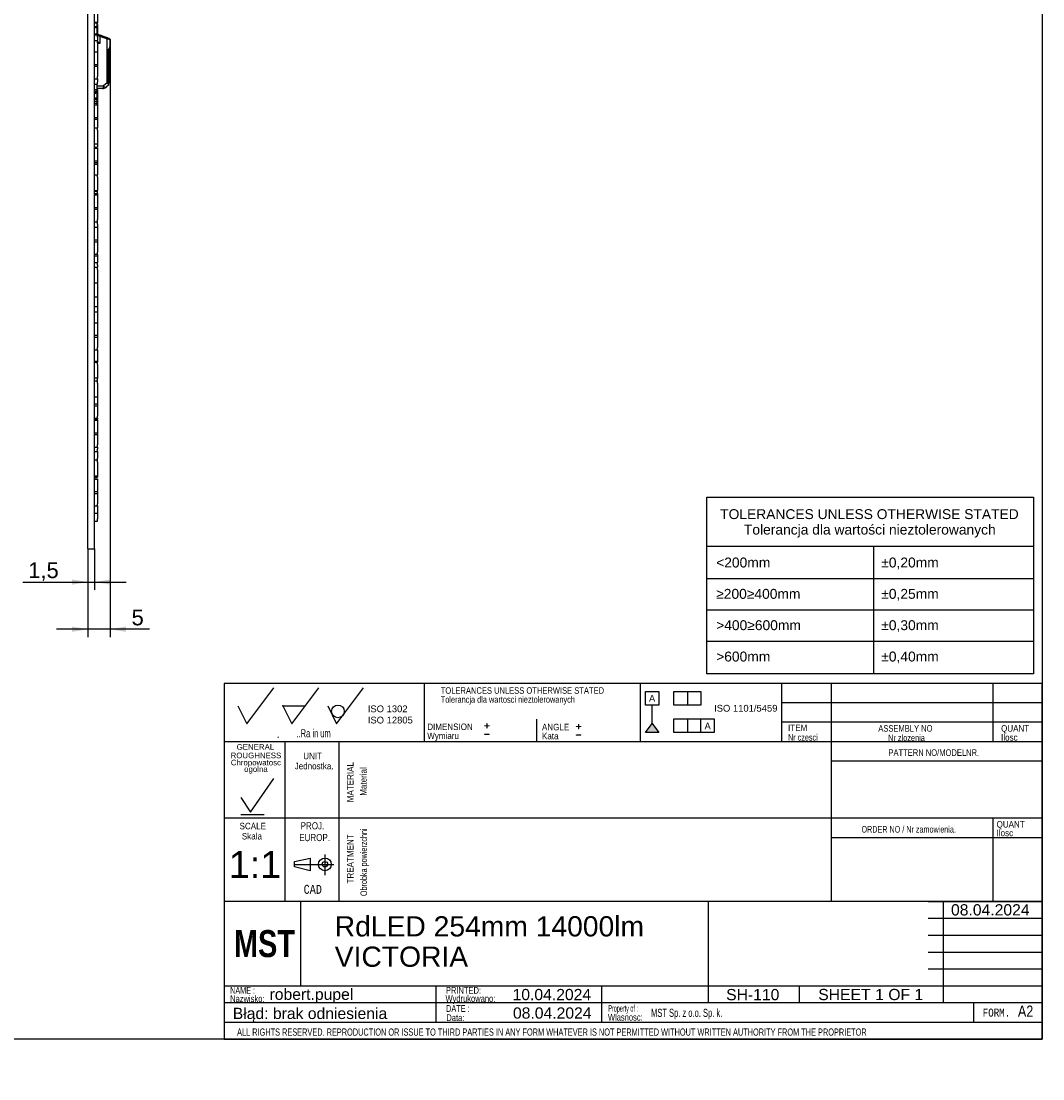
# Model space of a CAD drawing. Header units: millimetres. Extents: x 10 to 580, y 1 to 410.
# Tile 10 of 11: x 353 to 580, y 1 to 236. Entities that reach past the tile are written whole.
import ezdxf
from ezdxf.entities.mleader import LeaderData, LeaderLine
from ezdxf.enums import TextEntityAlignment as Align
from ezdxf.lldxf.tags import DXFTag
from ezdxf.math import Vec2, Vec3

# ---------------------------------------------------------------- set-up
doc = ezdxf.new("R2010")
doc.units = ezdxf.units.MM
for name, color, linetype in [('10', 7, 'Continuous'), ('Default', 7, 'Continuous'), ('RDLED_254MM_1400', 7, 'Continuous')]:
    doc.layers.add(name, color=color, linetype=linetype)
doc.styles.add('SEACAD_Arial', font='arial.ttf')
doc.styles.add('SEACAD_Lucida_Console', font='lucon.TTF', dxfattribs={"width": 0.8})
tags = doc.linetypes.add('CENTER2', pattern=[28.575, 19.05, -3.175, 3.175, -3.175]).pattern_tags.tags
tags[10:11] = [DXFTag(74, 4), DXFTag(75, 0), DXFTag(340, '0'), DXFTag(46, 0.0), DXFTag(50, 0.0), DXFTag(44, 0.0), DXFTag(45, 0.0)]
tags[8:9] = [DXFTag(74, 4), DXFTag(75, 0), DXFTag(340, '0'), DXFTag(46, 0.0), DXFTag(50, 0.0), DXFTag(44, 0.0), DXFTag(45, 0.0)]
tags[6:7] = [DXFTag(74, 4), DXFTag(75, 0), DXFTag(340, '0'), DXFTag(46, 0.0), DXFTag(50, 0.0), DXFTag(44, 0.0), DXFTag(45, 0.0)]
tags[4:5] = [DXFTag(74, 4), DXFTag(75, 0), DXFTag(340, '0'), DXFTag(46, 0.0), DXFTag(50, 0.0), DXFTag(44, 0.0), DXFTag(45, 0.0)]
doc.dimstyles.new('ISO', dxfattribs={"dimtxt": 3.5, "dimasz": 3.5, "dimexe": 1.75, "dimexo": 0, "dimgap": 0.875, "dimtad": 1, "dimtxsty": 'SEACAD_Arial', "dimblk1": '_SE_FILLED', "dimblk2": '_SE_FILLED', "dimsah": 1, "dimcen": 1.75, "dimadec": 0, "dimazin": 0, "dimtfac": 0.5, "dimtdec": 3, "dimtmove": 0, "dimatfit": 3, "dimfxl": 1, "dimarcsym": 0})

# ---------------------------------------------------------------- blocks, each defined once
blk = doc.blocks.new('SE')
at = {"layer": 'Default', "color": 7, "linetype": 'Continuous'}
for p, q in [((505.33, 119.61), (578.04, 119.61)), ((542.41, 119.61), (542.41, 112.46)), ((505.33, 112.46), (578.04, 112.46)), ((542.41, 112.46), (542.41, 105.5)), ((505.33, 105.5), (578.04, 105.5)), ((542.41, 105.5), (542.41, 98.53)), ((505.33, 98.53), (578.04, 98.53)), ((542.41, 98.53), (542.41, 91.21))]:
    blk.add_line(p, q, dxfattribs=at)
blk.add_lwpolyline([(505.33, 91.21), (505.33, 130.55), (578.04, 130.55), (578.04, 91.21), (505.33, 91.21)], dxfattribs=at)
at = {"layer": 'Default', "color": 7, "linetype": 'Continuous', "style": 'SEACAD_Arial'}
for s, p in [('TOLERANCES UNLESS OTHERWISE STATED', (508.33, 127.86)), ('Tolerancja dla wartości nieztolerowanych', (513.61, 124.42)), ('<200mm', (507.44, 117.1)), ('±0,20mm', (544.17, 117.1)), ('≥200≥400mm', (507.44, 110.13)), ('±0,25mm', (544.17, 110.13)), ('>400≥600mm', (507.44, 103.16)), ('±0,30mm', (544.17, 103.16)), ('>600mm', (507.44, 96.19)), ('±0,40mm', (544.17, 96.19))]:
    blk.add_text(s, height=2.2, dxfattribs=at).set_placement(p, align=Align.TOP_LEFT)
blk = doc.blocks.new('SE2')
at = {"layer": 'RDLED_254MM_1400', "color": 7, "linetype": 'Continuous'}
for p, q in [((367.65, 119.06), (367.65, 373.06)), ((369.15, 119.06), (369.15, 373.06)), ((369.8, 238.16), (369.8, 236.02)), ((369.15, 236.14), (369.65, 236.14)), ((369.65, 235.96), (369.15, 235.96)), ((369.65, 236.14), (369.65, 235.96)), ((369.65, 236.02), (369.8, 236.02)), ((369.65, 235.96), (369.65, 235.19)), ((369.65, 235.77), (369.7, 235.77)), ((369.65, 235.62), (369.8, 235.62)), ((369.7, 236.02), (369.7, 235.77)), ((369.7, 235.77), (369.8, 235.77)), ((369.8, 235.77), (369.8, 236.02)), ((369.8, 235.62), (369.8, 233.41)), ((369.15, 235.19), (369.65, 235.19)), ((369.15, 235.01), (369.65, 235.01)), ((369.15, 233.61), (369.65, 233.61)), ((369.25, 233.36), (369.15, 233.36)), ((369.15, 233.33), (369.7, 233.33)), ((369.25, 233.36), (369.37, 233.36)), ((369.77, 233.41), (369.5, 233.41)), ((369.65, 235.19), (369.65, 235.01)), ((369.65, 235.01), (369.65, 233.61)), ((369.65, 233.61), (369.65, 233.41)), ((369.7, 233.33), (369.7, 232.83)), ((369.7, 233.33), (369.8, 233.33)), ((369.82, 233.41), (369.77, 233.41)), ((369.8, 232.83), (369.8, 233.33)), ((370.37, 233.25), (370.12, 233.35)), ((370.31, 233.07), (370.31, 231.46)), ((370.31, 233.07), (371.91, 232.48)), ((371.97, 232.67), (370.37, 233.25)), ((371.8, 232.74), (370.9, 233.06)), ((369.15, 232.06), (369.7, 232.06)), ((369.7, 232.83), (369.8, 232.83)), ((369.7, 232.06), (369.7, 231.56)), ((369.7, 232.06), (369.8, 232.06)), ((369.7, 231.56), (369.8, 231.56)), ((369.8, 232.83), (369.8, 232.06)), ((369.8, 231.56), (369.8, 232.06)), ((369.8, 231.56), (369.8, 229.58)), ((370.31, 231.46), (369.8, 231.46)), ((370.31, 231.46), (370.3, 231.47)), ((371.91, 222.7), (371.91, 232.48)), ((371.95, 232.48), (371.91, 232.48)), ((371.95, 222.69), (371.95, 232.48)), ((372.6, 232.3), (372.56, 232.3)), ((372.56, 232.3), (372.56, 230.66)), ((372.56, 230.66), (372.6, 230.66)), ((372.6, 232.3), (372.6, 231.31)), ((372.6, 232.3), (372.6, 230.66)), ((369.15, 229.58), (369.8, 229.58)), ((369.8, 229.58), (369.8, 226.78)), ((372.19, 222.57), (372.19, 230.1)), ((372.3, 230.04), (372.3, 222.57)), ((369.15, 226.78), (369.8, 226.78)), ((369.15, 226.38), (369.8, 226.38)), ((369.8, 226.78), (369.8, 226.38)), ((369.8, 226.38), (369.8, 224.08)), ((369.15, 223.58), (369.7, 223.58)), ((369.7, 224.08), (369.7, 223.58)), ((369.7, 224.08), (369.8, 224.08)), ((369.7, 223.58), (369.8, 223.58)), ((369.8, 223.58), (369.8, 224.08)), ((369.8, 223.58), (369.8, 222.86)), ((369.15, 222.36), (369.7, 222.36)), ((369.15, 221.2), (369.65, 221.2)), ((369.65, 222.36), (369.65, 221.2)), ((369.65, 222.01), (371.11, 222.03)), ((370.92, 221.42), (369.65, 221.41)), ((369.65, 221.2), (369.65, 220.85)), ((369.7, 222.86), (369.7, 222.36)), ((369.7, 222.86), (369.8, 222.86)), ((369.7, 222.36), (369.8, 222.36)), ((369.7, 221.41), (369.7, 221.13)), ((369.7, 221.13), (369.8, 221.13)), ((369.8, 222.36), (369.8, 222.86)), ((369.8, 221.13), (369.8, 221.41)), ((369.8, 221.13), (369.8, 218.13)), ((370.92, 221.42), (371.11, 221.43)), ((370.92, 221.42), (370.92, 221.42)), ((371.91, 222.7), (371.11, 222.03)), ((372.23, 222.19), (371.49, 221.57)), ((371.49, 221.57), (371.86, 221.88)), ((371.91, 222.7), (371.95, 222.7)), ((372.19, 222.57), (372.3, 222.57)), ((372.3, 222.34), (372.3, 222.57)), ((369.15, 220.85), (369.65, 220.85)), ((369.15, 220.31), (369.25, 220.31)), ((369.15, 219.36), (369.65, 219.36)), ((369.15, 219.01), (369.65, 219.01)), ((369.45, 220.31), (369.25, 220.31)), ((369.3, 220.85), (369.3, 220.46)), ((369.3, 220.46), (369.45, 220.46)), ((369.45, 220.85), (369.45, 220.46)), ((369.45, 220.8), (369.65, 220.8)), ((369.45, 220.47), (369.65, 220.47)), ((369.45, 220.31), (369.45, 220.46)), ((369.65, 220.85), (369.65, 220.8)), ((369.65, 220.8), (369.65, 220.47)), ((369.65, 220.47), (369.65, 219.36)), ((369.65, 219.01), (369.65, 218.59)), ((369.15, 218.59), (369.65, 218.59)), ((369.65, 218.11), (369.15, 218.11)), ((369.15, 217.76), (369.8, 217.76)), ((369.65, 218.59), (369.65, 218.11)), ((369.65, 218.13), (369.8, 218.13)), ((369.65, 218.11), (369.65, 217.76)), ((369.8, 218.13), (369.8, 217.76)), ((369.8, 217.76), (369.8, 214.96)), ((369.15, 214.96), (369.8, 214.96)), ((369.15, 214.56), (369.8, 214.56)), ((369.8, 214.96), (369.8, 214.56)), ((369.8, 214.56), (369.8, 212.64)), ((369.15, 212.64), (369.7, 212.64)), ((369.7, 212.64), (369.7, 212.14)), ((369.7, 212.64), (369.8, 212.64)), ((369.7, 212.14), (369.8, 212.14)), ((369.8, 212.14), (369.8, 212.64)), ((369.8, 212.14), (369.8, 209.14)), ((369.15, 209.14), (369.8, 209.14)), ((369.15, 208.4), (369.8, 208.4)), ((369.15, 208.15), (369.8, 208.15)), ((369.8, 209.14), (369.8, 208.4)), ((369.8, 208.15), (369.8, 205.35)), ((369.15, 205.35), (369.8, 205.35)), ((369.15, 204.95), (369.8, 204.95)), ((369.8, 205.35), (369.8, 204.95)), ((369.8, 204.95), (369.8, 204.61)), ((369.15, 204.61), (369.8, 204.61)), ((369.8, 204.61), (369.8, 202.23)), ((369.15, 202.23), (369.7, 202.23)), ((369.7, 202.23), (369.7, 201.73)), ((369.7, 202.23), (369.8, 202.23)), ((369.7, 201.73), (369.8, 201.73)), ((369.8, 201.73), (369.8, 202.23)), ((369.8, 201.73), (369.8, 198.73)), ((369.15, 198.73), (369.8, 198.73)), ((369.15, 198.61), (369.7, 198.61)), ((369.15, 198.08), (369.7, 198.08)), ((369.15, 197.77), (369.8, 197.77)), ((369.7, 198.73), (369.7, 198.61)), ((369.7, 198.61), (369.8, 198.61)), ((369.7, 198.58), (369.7, 198.08)), ((369.7, 198.58), (369.8, 198.58)), ((369.7, 198.08), (369.8, 198.08)), ((369.8, 198.61), (369.8, 198.73)), ((369.8, 198.61), (369.8, 198.58)), ((369.8, 198.08), (369.8, 198.58)), ((369.8, 198.08), (369.8, 197.77)), ((369.8, 197.77), (369.8, 194.97)), ((369.15, 194.97), (369.8, 194.97)), ((369.15, 194.95), (369.8, 194.95)), ((369.15, 194.57), (369.8, 194.57)), ((369.8, 194.97), (369.8, 194.95)), ((369.8, 194.95), (369.8, 194.57)), ((369.8, 194.57), (369.8, 192.27)), ((369.15, 191.77), (369.7, 191.77)), ((369.15, 191.75), (369.7, 191.75)), ((369.15, 191.74), (369.7, 191.74)), ((369.15, 190.55), (369.8, 190.55)), ((369.7, 192.27), (369.7, 191.77)), ((369.7, 192.27), (369.8, 192.27)), ((369.7, 191.77), (369.7, 191.75)), ((369.7, 191.77), (369.8, 191.77)), ((369.7, 191.75), (369.8, 191.75)), ((369.7, 191.74), (369.7, 191.24)), ((369.7, 191.74), (369.8, 191.74)), ((369.7, 191.24), (369.8, 191.24)), ((369.8, 191.77), (369.8, 192.27)), ((369.8, 191.75), (369.8, 191.77)), ((369.8, 191.75), (369.8, 191.74)), ((369.8, 191.24), (369.8, 191.74)), ((369.8, 191.24), (369.8, 190.55)), ((369.8, 190.55), (369.8, 187.75)), ((369.15, 187.75), (369.8, 187.75)), ((369.15, 187.35), (369.8, 187.35)), ((369.8, 187.75), (369.8, 187.35)), ((369.8, 187.35), (369.8, 185.05)), ((369.15, 184.55), (369.7, 184.55)), ((369.15, 184.2), (369.8, 184.2)), ((369.7, 185.05), (369.7, 184.55)), ((369.7, 185.05), (369.8, 185.05)), ((369.7, 184.55), (369.7, 184.53)), ((369.7, 184.55), (369.8, 184.55)), ((369.7, 184.53), (369.8, 184.53)), ((369.8, 184.55), (369.8, 185.05)), ((369.8, 184.53), (369.8, 184.55)), ((369.8, 184.53), (369.8, 184.2)), ((369.8, 184.2), (369.8, 182.69)), ((369.15, 182.69), (369.7, 182.69)), ((369.15, 181.7), (369.7, 181.7)), ((369.7, 182.69), (369.7, 182.19)), ((369.7, 182.69), (369.8, 182.69)), ((369.7, 182.19), (369.8, 182.19)), ((369.7, 181.7), (369.7, 181.2)), ((369.7, 181.7), (369.8, 181.7)), ((369.7, 181.2), (369.8, 181.2)), ((369.8, 182.19), (369.8, 182.69)), ((369.8, 182.19), (369.8, 181.7)), ((369.8, 181.2), (369.8, 181.7)), ((369.8, 181.2), (369.8, 178.2)), ((369.15, 178.2), (369.8, 178.2)), ((369.7, 178.2), (369.7, 178.07)), ((369.7, 178.07), (369.8, 178.07)), ((369.8, 178.07), (369.8, 178.2)), ((369.8, 178.07), (369.8, 175.07)), ((369.15, 175.07), (369.8, 175.07)), ((369.8, 175.07), (369.8, 172.94)), ((369.15, 172.94), (369.8, 172.94)), ((369.15, 171.72), (369.8, 171.72)), ((369.8, 172.94), (369.8, 171.72)), ((369.8, 171.72), (369.8, 169.33)), ((369.15, 169.33), (369.8, 169.33)), ((369.8, 169.33), (369.8, 166.53)), ((369.15, 166.53), (369.8, 166.53)), ((369.15, 166.13), (369.8, 166.13)), ((369.7, 166.22), (369.7, 166.13)), ((369.7, 166.22), (369.8, 166.22)), ((369.8, 166.53), (369.8, 166.22)), ((369.8, 166.13), (369.8, 166.22)), ((369.8, 166.13), (369.8, 163.83)), ((369.15, 163.33), (369.7, 163.33)), ((369.7, 163.83), (369.7, 163.33)), ((369.7, 163.83), (369.8, 163.83)), ((369.7, 163.33), (369.8, 163.33)), ((369.8, 163.33), (369.8, 163.83)), ((369.8, 163.33), (369.8, 160.77)), ((369.15, 160.77), (369.8, 160.77)), ((369.15, 160.55), (369.7, 160.55)), ((369.7, 160.55), (369.7, 160.05)), ((369.7, 160.55), (369.8, 160.55)), ((369.7, 160.05), (369.8, 160.05)), ((369.8, 160.77), (369.8, 160.55)), ((369.8, 160.05), (369.8, 160.55)), ((369.8, 160.05), (369.8, 157.05)), ((369.15, 157.05), (369.8, 157.05)), ((369.15, 156.44), (369.7, 156.44)), ((369.15, 156.42), (369.7, 156.42)), ((369.15, 156.37), (369.7, 156.37)), ((369.7, 156.94), (369.7, 156.44)), ((369.7, 156.94), (369.8, 156.94)), ((369.7, 156.44), (369.8, 156.44)), ((369.7, 156.44), (369.7, 156.42)), ((369.7, 156.42), (369.8, 156.42)), ((369.7, 156.37), (369.7, 155.87)), ((369.7, 156.37), (369.8, 156.37)), ((369.7, 155.87), (369.8, 155.87)), ((369.8, 157.05), (369.8, 156.94)), ((369.8, 156.44), (369.8, 156.94)), ((369.8, 156.42), (369.8, 156.44)), ((369.8, 155.87), (369.8, 156.37)), ((369.8, 155.87), (369.8, 152.87)), ((369.15, 152.87), (369.8, 152.87)), ((369.15, 151.27), (369.8, 151.27)), ((369.15, 150.87), (369.8, 150.87)), ((369.8, 152.87), (369.8, 151.27)), ((369.8, 151.27), (369.8, 150.87)), ((369.8, 150.87), (369.8, 148.57)), ((369.7, 148.57), (369.7, 148.07)), ((369.7, 148.57), (369.8, 148.57)), ((369.8, 148.07), (369.8, 148.57)), ((369.15, 148.07), (369.7, 148.07)), ((369.15, 147.87), (369.7, 147.87)), ((369.15, 147.65), (369.8, 147.65)), ((369.7, 148.07), (369.8, 148.07)), ((369.7, 147.87), (369.7, 147.65)), ((369.7, 147.87), (369.8, 147.87)), ((369.8, 148.07), (369.8, 147.87)), ((369.8, 147.65), (369.8, 147.87)), ((369.8, 147.65), (369.8, 144.85)), ((369.15, 144.85), (369.8, 144.85)), ((369.15, 144.45), (369.8, 144.45)), ((369.8, 144.85), (369.8, 144.45)), ((369.8, 144.45), (369.8, 142.15)), ((369.15, 141.65), (369.7, 141.65)), ((369.7, 142.15), (369.7, 141.65)), ((369.7, 142.15), (369.8, 142.15)), ((369.7, 141.65), (369.8, 141.65)), ((369.7, 141.21), (369.7, 140.71)), ((369.7, 141.21), (369.8, 141.21)), ((369.8, 141.65), (369.8, 142.15)), ((369.8, 141.65), (369.8, 141.21)), ((369.8, 140.71), (369.8, 141.21)), ((369.15, 140.71), (369.7, 140.71)), ((369.15, 138.8), (369.7, 138.8)), ((369.7, 140.71), (369.8, 140.71)), ((369.7, 139.23), (369.7, 138.8)), ((369.7, 139.23), (369.8, 139.23)), ((369.7, 138.8), (369.7, 138.3)), ((369.7, 138.8), (369.8, 138.8)), ((369.8, 140.71), (369.8, 139.23)), ((369.8, 138.8), (369.8, 139.23)), ((369.8, 138.3), (369.8, 138.8)), ((369.7, 138.3), (369.8, 138.3)), ((369.8, 138.3), (369.8, 135.3)), ((369.15, 135.3), (369.8, 135.3)), ((369.15, 135.01), (369.8, 135.01)), ((369.15, 134.61), (369.8, 134.61)), ((369.15, 134.57), (369.8, 134.57)), ((369.8, 135.3), (369.8, 135.01)), ((369.8, 134.61), (369.8, 134.57)), ((369.8, 134.57), (369.8, 131.77)), ((369.15, 131.77), (369.8, 131.77)), ((369.7, 131.77), (369.7, 131.62)), ((369.8, 131.62), (369.8, 131.77)), ((369.15, 131.37), (369.8, 131.37)), ((369.7, 131.62), (369.8, 131.62)), ((369.8, 131.62), (369.8, 131.37)), ((369.8, 131.37), (369.8, 129.07)), ((369.15, 128.57), (369.7, 128.57)), ((369.7, 129.07), (369.7, 128.57)), ((369.7, 129.07), (369.8, 129.07)), ((369.7, 128.57), (369.8, 128.57)), ((369.8, 128.57), (369.8, 129.07)), ((369.8, 128.57), (369.8, 126.98)), ((369.15, 126.98), (369.8, 126.98)), ((369.15, 125.19), (369.7, 125.19)), ((369.7, 125.69), (369.7, 125.19)), ((369.7, 125.69), (369.8, 125.69)), ((369.7, 125.19), (369.8, 125.19)), ((369.8, 126.98), (369.8, 125.69)), ((369.8, 125.19), (369.8, 125.69)), ((367.65, 119.06), (369.15, 119.06))]:
    blk.add_line(p, q, dxfattribs=at)
for centre, radius, start, end in [((369.05, 233.21), 0.25, 27.905, 36.8699), ((369.5, 233.21), 0.2, 90, 144.1964), ((369.77, 232.41), 1, 70.0051, 89.9924), ((369.64, 231.96), 1.24, 73.9847, 82.7482), ((376.67, 255.5), 23.32, 253.3349, 254.1613), ((364.71, 235.16), 5.98, 339.5265, 341.4387), ((408.8, 355.72), 128.63, 253.3509, 253.5173), ((364.96, 212.87), 21.01, 69.6412, 70.4911), ((367.47, 219.14), 14.25, 69.4714, 70.3368), ((382.76, 266.95), 36.12, 253.1746, 253.5832), ((372.4, 232.3), 0.2, 0, 70.0014), ((372.21, 230.67), 0.349, 318.789, 359.4085), ((372, 230.66), 0.598, 325.4701, 0.0726), ((388.28, 216.99), 20.75, 139.6268, 140.836), ((332.49, 257.62), 48.43, 325.2858, 325.6918), ((371.1, 222.03), 0.6, 270.5, 310), ((371.76, 222.6), 0.432, 343.9409, 355.5269), ((377.56, 223.34), 5.46, 189.0141, 192.1671), ((372.1, 222.34), 0.202, 310.3155, 359.6784), ((369.05, 220.46), 0.25, 323.1301, 0)]:
    blk.add_arc(centre, radius, start, end, dxfattribs=at)
for centre, major_axis, ratio, start_param, end_param in [((371.9, 232.48), (-0.068, -0.188), 0.0082, 1.573725, 3.141593), ((371.1, 222.03), (0.005, -0.6), 0.008726, 0, 1.570727), ((371.1, 222.03), (-0.386, 0.46), 0.006685, 3.140919, 4.706789)]:
    blk.add_ellipse(centre, major_axis=major_axis, ratio=ratio, start_param=start_param, end_param=end_param, dxfattribs=at)
for points, knots in [([(369.67, 233.33), (369.67, 233.33), (369.68, 233.34), (369.71, 233.39), (369.74, 233.41), (369.77, 233.41)], [0.3991567, 0.3991567, 0.3991567, 0.3991567, 0.5, 0.5, 1, 1, 1, 1]), ([(370.12, 233.35), (370.1, 233.35), (370.08, 233.34), (370.03, 233.27), (370, 233.21), (369.99, 233.16)], [0, 0, 0, 0, 0.5, 0.5, 1, 1, 1, 1]), ([(370.3, 231.47), (370.2, 231.55), (370.03, 231.68), (369.86, 231.8), (369.8, 231.84)], [0, 0, 0, 0, 0.298697, 0.4912016, 0.4912016, 0.4912016, 0.4912016]), ([(371.95, 232.48), (371.96, 232.53), (371.97, 232.58), (371.98, 232.65), (371.98, 232.67), (371.97, 232.67)], [0, 0, 0, 0, 0.5, 0.5, 1, 1, 1, 1]), ([(372.31, 232.38), (372.32, 232.42), (372.32, 232.46), (372.3, 232.53), (372.29, 232.55), (372.27, 232.57)], [0, 0, 0, 0, 0.5, 0.5, 1, 1, 1, 1]), ([(372.47, 232.49), (372.5, 232.48), (372.52, 232.46), (372.56, 232.39), (372.56, 232.35), (372.55, 232.3)], [0, 0, 0, 0, 0.5, 0.5, 1, 1, 1, 1]), ([(372.17, 222.48), (372.15, 222.49), (372.1, 222.5), (372.04, 222.53), (371.99, 222.56), (371.94, 222.62), (371.92, 222.67), (371.91, 222.7)], [0, 0, 0, 0, 0.233305, 0.418726, 0.557587, 0.771407, 1, 1, 1, 1]), ([(371.95, 222.69), (371.96, 222.68), (371.96, 222.66), (371.99, 222.63), (372.01, 222.61), (372.05, 222.6), (372.09, 222.58), (372.14, 222.57), (372.17, 222.57), (372.19, 222.57)], [0, 0, 0, 0, 0.112815, 0.226906, 0.348689, 0.483486, 0.635254, 0.806782, 1, 1, 1, 1]), ([(372.17, 222.48), (372.21, 222.49), (372.24, 222.5), (372.29, 222.53), (372.3, 222.55), (372.3, 222.57)], [0, 0, 0, 0, 0.5, 0.5, 1, 1, 1, 1])]:
    blk.add_open_spline(points, degree=3, knots=knots, dxfattribs=at)
for points, degree in [([(370.12, 233.35), (370.12, 233.35), (370.13, 233.34)], 2), ([(372.3, 230.04), (372.3, 230.06), (372.25, 230.08), (372.19, 230.1)], 3), ([(372.49, 230.32), (372.51, 230.35), (372.5, 230.39), (372.47, 230.44)], 3)]:
    blk.add_open_spline(points, degree=degree, dxfattribs=at)
blk = doc.blocks.new('DMBLK21')
at = {"layer": 'Default', "linetype": 'Continuous'}
for points in [[(364.15, 111.08), (367.65, 111.66), (364.15, 112.24)], [(372.65, 111.08), (372.65, 112.24), (369.15, 111.66)]]:
    blk.add_hatch(color=7, dxfattribs=at).paths.add_polyline_path(points)
at = {"layer": 'Default', "color": 7, "linetype": 'Continuous'}
for p, q in [((367.65, 119.06), (367.65, 109.91)), ((369.15, 119.06), (369.15, 109.91)), ((353.15, 111.66), (376.15, 111.66))]:
    blk.add_line(p, q, dxfattribs=at)
at = {"layer": 'Default', "color": 7, "linetype": 'Continuous', "style": 'SEACAD_Arial'}
blk.add_text('1,5', height=3.5, dxfattribs=at).set_placement((354.37, 116.03), align=Align.TOP_LEFT)
blk = doc.blocks.new('_SE_FILLED')
at = {"color": 0}
blk.add_line((0, 0), (-1, 0), dxfattribs=at)
blk.add_solid([(0, 0), (-1, -0.1665), (-1, 0.1665), (0, 0)], dxfattribs=at)
blk = doc.blocks.new('DMBLK22')
at = {"layer": 'Default', "linetype": 'Continuous'}
for points in [[(364.15, 100.58), (367.65, 101.16), (364.15, 101.74)], [(376.1, 100.58), (376.1, 101.74), (372.6, 101.16)]]:
    blk.add_hatch(color=7, dxfattribs=at).paths.add_polyline_path(points)
at = {"layer": 'Default', "color": 7, "linetype": 'Continuous'}
for p, q in [((372.6, 230.66), (372.6, 99.41)), ((367.65, 119.06), (367.65, 99.41)), ((381.34, 101.16), (360.65, 101.16))]:
    blk.add_line(p, q, dxfattribs=at)
at = {"layer": 'Default', "color": 7, "linetype": 'Continuous', "style": 'SEACAD_Arial'}
blk.add_text('5', height=3.5, dxfattribs=at).set_placement((377.37, 105.53), align=Align.TOP_LEFT)
blk = doc.blocks.new('SEANNOT_GROUP12')
at = {"layer": 'Default', "color": 7, "linetype": 'Continuous', "style": 'SEACAD_Arial'}
for s, p in [('RdLED 254mm 14000lm ', (422.57, 37.34)), ('VICTORIA', (422.57, 30.59))]:
    blk.add_text(s, height=4.5, dxfattribs=at).set_placement(p, align=Align.TOP_LEFT)
blk = doc.blocks.new('SEANNOT_GROUP13')
at = {"layer": 'Default', "color": 7, "linetype": 'Continuous', "style": 'SEACAD_Arial'}
blk.add_text('robert.pupel', height=2.5, dxfattribs=at).set_placement((408.07, 21.24), align=Align.TOP_LEFT)
blk = doc.blocks.new('SEANNOT_GROUP14')
at = {"layer": 'Default', "color": 7, "linetype": 'Continuous', "style": 'SEACAD_Arial'}
blk.add_text('SH-110', height=2.5, dxfattribs=at).set_placement((509.66, 21.16), align=Align.TOP_LEFT)
blk = doc.blocks.new('SEANNOT_GROUP15')
at = {"layer": 'Default', "color": 7, "linetype": 'Continuous', "style": 'SEACAD_Arial'}
blk.add_text('08.04.2024', height=2.5, dxfattribs=at).set_placement((462.23, 17.06), align=Align.TOP_LEFT)
blk = doc.blocks.new('SEANNOT_GROUP16')
at = {"layer": 'Default', "color": 7, "linetype": 'Continuous', "style": 'SEACAD_Arial'}
blk.add_text('1:1', height=6, dxfattribs=at).set_placement((399.01, 51.82), align=Align.TOP_LEFT)
blk = doc.blocks.new('_Dot')
at = {"color": 0, "linetype": 'ByBlock', "lineweight": -2}
blk.add_line((-0.5, 0), (-1, 0), dxfattribs=at)
at = {"color": 0, "linetype": 'ByBlock', "const_width": 0.5}
blk.add_lwpolyline([(-0.25, 0, 1), (0.25, 0, 1)], format="xyb", close=True, dxfattribs=at)
blk = doc.blocks.new('SEANNOT_GROUP18')
at = {"layer": 'Default', "color": 7, "linetype": 'Continuous', "style": 'SEACAD_Arial'}
blk.add_text('10.04.2024', height=2.5, dxfattribs=at).set_placement((462.14, 21.17), align=Align.TOP_LEFT)
blk = doc.blocks.new('SEANNOT_GROUP19')
at = {"layer": 'Default', "color": 7, "linetype": 'Continuous', "style": 'SEACAD_Arial'}
for s, p in [('SHEET ', (530.15, 21.18)), ('1', (542.82, 21.18)), (' OF ', (544.77, 21.18)), ('1', (551.57, 21.18))]:
    blk.add_text(s, height=2.5, dxfattribs=at).set_placement(p, align=Align.TOP_LEFT)
blk = doc.blocks.new('SEANNOT_GROUP20')
at = {"layer": 'Default', "color": 7, "linetype": 'Continuous', "style": 'SEACAD_Arial'}
blk.add_text('08.04.2024', height=2.5, dxfattribs=at).set_placement((559.69, 40.01), align=Align.TOP_LEFT)

msp = doc.modelspace()

# ---------------------------------------------------------------- hatches: boundary and pattern name
at = {"layer": 'Default', "linetype": 'Continuous'}
msp.add_hatch(color=7, dxfattribs=at).paths.add_polyline_path([(493.191, 80.193), (491.691, 78.208), (494.691, 78.208)])

# ---------------------------------------------------------------- linework, layer by layer
at = {"layer": '10', "color": 7, "linetype": 'Continuous'}
for p, q in [((403, 80.125), (409, 88.125)), ((413, 80.125), (419, 88.125)), ((423, 80.125), (429, 88.125)), ((442.5, 89.125), (442.5, 76.125)), ((490.5, 89.125), (490.5, 76.125)), ((522, 89.125), (522, 76.125)), ((533, 89.125), (533, 40.625)), ((569, 89.125), (569, 76.125)), ((580, 84.792), (522, 84.792)), ((401, 84.125), (403, 80.125)), ((411, 84.125), (416, 84.125)), ((411, 84.125), (413, 80.125)), ((421, 84.125), (423, 80.125)), ((467.5, 81.125), (467.5, 76.125)), ((580, 80.458), (522, 80.458)), ((580, 76.125), (398, 76.125)), ((409.875, 77.052), (410.051, 77.258)), ((411.5, 76.125), (411.5, 40.625)), ((411.5, 76.125), (411.5, 42.125)), ((423.5, 76.125), (423.5, 40.625)), ((580, 71.792), (533, 71.792)), ((403.803, 60.49), (409.001, 67.995)), ((401.661, 63.772), (403.803, 60.49)), ((580, 59.125), (398, 59.125)), ((401.661, 59.95), (406.859, 59.95)), ((569, 59.125), (569, 40.625)), ((580, 54.792), (533, 54.792)), ((413.646, 49.54), (417.132, 50.232)), ((413.646, 48.347), (413.646, 49.54)), ((417.132, 50.232), (417.132, 47.464)), ((420.375, 51.101), (420.375, 46.492)), ((420.375, 51.101), (420.375, 46.492)), ((417.132, 47.464), (413.646, 48.347)), ((505.625, 40.625), (398, 40.625)), ((505.5, 40.625), (398, 40.625)), ((415.059, 21.875), (415.059, 40.625)), ((554.625, 40.625), (580.125, 40.625)), ((558, 18.125), (558, 40.625)), ((554.625, 36.875), (580.125, 36.875)), ((554.625, 33.125), (580.125, 33.125)), ((554.625, 29.375), (580.125, 29.375)), ((554.625, 25.625), (580.125, 25.625)), ((398, 21.875), (580.125, 21.875)), ((445.08, 21.82), (445.08, 13.695)), ((481.934, 21.814), (481.934, 13.689)), ((525.875, 21.875), (525.875, 18.125)), ((398, 18.125), (554.625, 18.125)), ((564.687, 18.125), (564.687, 13.75)), ((398, 13.75), (580, 13.75))]:
    msp.add_line(p, q, dxfattribs=at)
at = {"layer": '10', "color": 7, "linetype": 'CENTER2'}
msp.add_line((413.646, 48.848), (422.362, 48.848), dxfattribs=at)
at = {"layer": '10', "color": 7, "linetype": 'Continuous'}
for points in [[(10, 10), (10, 410), (580, 410), (580, 10), (10, 10)], [(580, 10), (580, 89.125), (398, 89.125), (398, 10), (580, 10)], [(505.625, 40.625), (505.625, 18.125), (580, 18.125), (580, 40.625), (505.625, 40.625)]]:
    msp.add_lwpolyline(points, dxfattribs=at)
for centre, radius in [((423.272, 82.88), 1.402), ((420.375, 48.848), 1.415), ((420.375, 48.907), 0.607)]:
    msp.add_circle(centre, radius, dxfattribs=at)
msp.add_point((411, 84.125), dxfattribs=at)
at = {"layer": 'Default', "color": 7, "linetype": 'Continuous'}
for p, q in [((491.691, 84.299), (491.691, 87.299)), ((491.691, 87.299), (494.691, 87.299)), ((494.691, 87.299), (494.691, 84.299)), ((498.026, 84.299), (498.026, 87.299)), ((498.026, 87.299), (504.026, 87.299)), ((501.026, 87.299), (501.026, 84.299)), ((504.026, 87.299), (504.026, 84.299)), ((494.691, 84.299), (491.691, 84.299)), ((493.191, 80.193), (493.191, 84.299)), ((504.026, 84.299), (498.026, 84.299)), ((491.691, 78.208), (493.191, 80.193)), ((493.191, 80.193), (494.691, 78.208)), ((498.026, 78.208), (498.026, 81.208)), ((498.026, 81.208), (507.026, 81.208)), ((501.026, 81.208), (501.026, 78.208)), ((504.026, 78.208), (504.026, 81.208)), ((507.026, 81.208), (507.026, 78.208)), ((494.691, 78.208), (491.691, 78.208)), ((507.026, 78.208), (498.026, 78.208))]:
    msp.add_line(p, q, dxfattribs=at)

# ---------------------------------------------------------------- block references
at = {"layer": 'Default'}
for name in ['SE2', 'SE', 'SEANNOT_GROUP16', 'SEANNOT_GROUP20', 'SEANNOT_GROUP12', 'SEANNOT_GROUP13', 'SEANNOT_GROUP18', 'SEANNOT_GROUP14', 'SEANNOT_GROUP19', 'SEANNOT_GROUP15']:
    msp.add_blockref(name, (0, 0), dxfattribs=at)

# ---------------------------------------------------------------- texts
at = {"layer": '10', "attachment_point": 1}
for s, insert, char_height, width, style in [('{\\farial rounded mt|b0||i0||c0|p34;\\C7;\\H1.45000002;\\W0.83002;TOLERANCES UNLESS OTHERWISE STATED}', (446.157, 88.262), 1.45, 38.61414, 'SEACAD_Arial'), ('{\\farial rounded mt|b0||i0||c0|p34;\\C7;\\H1.45000002;\\W0.77704;Tolerancja dla wartosci nieztolerowanych}', (446.157, 86.262), 1.45, 36.02936, 'SEACAD_Arial'), ('{\\farial rounded mt|b0||i0||c0|p34;\\C7;\\H1.45000002;\\W0.883;DIMENSION}', (443.157, 80.191), 1.45, 10.15001, 'SEACAD_Arial'), ('{\\farial rounded mt|b0||i0||c0|p34;\\C7;\\H1.45000002;\\W0.883;ANGLE}', (468.684, 80.127), 1.45, 6.05218, 'SEACAD_Arial'), ('{\\farial rounded mt|b0||i0||c0|p34;\\C7;\\H1.8;\\W0.608;..Ra in um}', (414.064, 78.925), 1.8, 8.92175, 'SEACAD_Arial'), ('{\\farial rounded mt|b0||i0||c0|p34;\\C7;\\H1.45000002;\\W0.883;Wymiaru}', (443.157, 78.191), 1.45, 8.67569, 'SEACAD_Arial'), ('{\\farial rounded mt|b0||i0||c0|p34;\\C7;\\H1.45000002;\\W0.883;Kata}', (468.684, 78.127), 1.45, 5.07501, 'SEACAD_Arial'), ('{\\farial rounded mt|b0||i0||c0|p34;\\C7;\\H1.45000002;\\W0.72406;Nr czesci }', (523.44, 77.841), 1.45, 7.78588, 'SEACAD_Arial'), ('{\\farial rounded mt|b0||i0||c0|p34;\\C7;\\H1.45000002;\\W0.883;ITEM}', (523.44, 79.968), 1.45, 4.25544, 'SEACAD_Arial'), ('{\\farial rounded mt|b0||i0||c0|p34;\\C7;\\H1.45000002;\\W0.83002;ASSEMBLY NO}', (543.519, 79.841), 1.45, 12.82936, 'SEACAD_Arial'), ('{\\farial rounded mt|b0||i0||c0|p34;\\C7;\\H1.45000002;\\W0.77704;Nr zlozenia}', (545.682, 77.742), 1.45, 9.50428, 'SEACAD_Arial'), ('{\\farial rounded mt|b0||i0||c0|p34;\\C7;\\H1.45000002;\\W0.883;QUANT}', (570.83, 79.841), 1.45, 6.24131, 'SEACAD_Arial'), ('{\\farial rounded mt|b0||i0||c0|p34;\\C7;\\H1.45000002;\\W0.883;Ilosc}', (570.83, 77.841), 1.45, 6.93479, 'SEACAD_Arial'), ('{\\farial rounded mt|b0||i0||c0|p34;\\C7;\\H1.45000002;\\W0.883;UNIT}', (415.567, 73.698), 1.45, 4.16088, 'SEACAD_Arial'), ('{\\farial rounded mt|b0||i0||c0|p34;\\C7;\\H1.45000002;\\W0.83002;PATTERN NO/MODELNR.}', (545.772, 74.447), 1.45, 21.43479, 'SEACAD_Arial'), ('{\\farial rounded mt|b0||i0||c0|p34;\\C7;\\H1.45000002;\\W0.883;Jednostka.}', (413.663, 71.459), 1.45, 8.72628, 'SEACAD_Arial'), ('{\\farial rounded mt|b0||i0||c0|p34;\\C7;\\H1.45000002;\\W0.883;SCALE}', (401.4, 58.113), 1.45, 5.86305, 'SEACAD_Arial'), ('{\\farial rounded mt|b0||i0||c0|p34;\\C7;\\H1.60000002;\\W0.8;PROJ.}', (414.988, 58.249), 1.6, 5.11305, 'SEACAD_Arial'), ('{\\farial rounded mt|b0||i0||c0|p34;\\C7;\\H1.45000002;\\W0.72406;ORDER NO / Nr zamowienia.}', (539.772, 57.392), 1.45, 25.03089, 'SEACAD_Arial'), ('{\\farial rounded mt|b0||i0||c0|p34;\\C7;\\H1.45000002;\\W0.883;QUANT}', (569.83, 58.508), 1.45, 6.24131, 'SEACAD_Arial'), ('{\\farial rounded mt|b0||i0||c0|p34;\\C7;\\H1.45000002;\\W0.883;Ilosc}', (569.83, 56.587), 1.45, 6.93479, 'SEACAD_Arial'), ('{\\farial rounded mt|b0||i0||c0|p34;\\C7;\\H1.45000002;\\W0.883;Skala}', (401.901, 55.859), 1.45, 5.77723, 'SEACAD_Arial'), ('{\\farial rounded mt|b0||i0||c0|p34;\\C7;\\H1.60000002;\\W0.8;EUROP.}', (414.67, 55.642), 1.6, 6.64349, 'SEACAD_Arial'), ('{\\fLucida Console|b0||i0||c0|p34;\\C7;\\H1.99999998;\\W0.8;CAD}', (415.65, 44.318), 2, 4.53334, 'SEACAD_Lucida_Console'), ('{\\farial rounded mt|b0||i0||c0|p34;\\C7;\\H1.5;\\W0.704;NAME :}', (399.301, 21.599), 1.5, 5.5761, 'SEACAD_Arial'), ('{\\farial rounded mt|b0||i0||c0|p34;\\C7;\\H1.5;\\W0.8;PRINTED:}', (447.305, 21.599), 1.5, 8.9879, 'SEACAD_Arial'), ('{\\farial rounded mt|b0||i0||c0|p34;\\C7;\\H1.5;\\W0.8;Nazwisko:}', (399.301, 19.752), 1.5, 7.67838, 'SEACAD_Arial'), ('{\\farial rounded mt|b0||i0||c0|p34;\\C7;\\H1.5;\\W0.8;Wydrukowano:}', (447.217, 19.789), 1.5, 11.43865, 'SEACAD_Arial'), ('{\\farial rounded mt|b0||i0||c0|p34;\\C7;\\H1.5;\\W0.704;DATE :}', (447.371, 17.571), 1.5, 5.2174, 'SEACAD_Arial'), ('{\\farial rounded mt|b0||i0||c0|p34;\\C7;\\H1.5;\\W0.46208;Property of :}', (483.443, 17.599), 1.5, 8.86958, 'SEACAD_Arial'), ('{\\farial rounded mt|b0||i0||c0|p34;\\C7;\\H1.8;\\W0.667;MST Sp. z o.o. Sp. k.}', (492.948, 16.761), 1.8, 58.30436, 'SEACAD_Arial'), ('{\\fLucida Console|b0||i0||c0|p34;\\C7;\\H1.8;\\W0.8;FORM.}', (566.75, 16.8), 1.8, 6.80001, 'SEACAD_Lucida_Console'), ('{\\farial rounded mt|b0||i0||c0|p34;\\C7;\\H2.50000002;\\W0.8;A2}', (574.578, 17.47), 2.5, 3.31523, 'SEACAD_Arial'), ('{\\farial rounded mt|b0||i0||c0|p34;\\C7;\\H1.5;\\W0.8;Data:}', (447.414, 15.521), 1.5, 6.19566, 'SEACAD_Arial'), ('{\\farial rounded mt|b0||i0||c0|p34;\\C7;\\H1.5;\\W0.8;Wlasnosc:}', (483.36, 15.614), 1.5, 10.89131, 'SEACAD_Arial'), ('{\\farial rounded mt|b0||i0||c0|p34;\\C7;\\H1.60000002;\\W0.704;ALL RIGHTS RESERVED. REPRODUCTION OR ISSUE TO THIRD PARTIES IN ANY FORM WHATEVER IS NOT PERMITTED WITHOUT WRITTEN AUTHORITY FROM THE PROPRIETOR}', (400.847, 12.378), 1.6, 148.00001, 'SEACAD_Arial')]:
    msp.add_mtext(s, dxfattribs=dict(at, insert=insert, char_height=char_height, width=width, style=style))
at = {"layer": '10', "char_height": 1.25, "attachment_point": 1}
for s, insert, width in [('{\\fArial|b0||i0||c0|p34;\\C7;\\H1.2499998;\\W1.;GENERAL}', (400.752, 75.618), 8.3424), ('{\\fArial|b0||i0||c0|p34;\\C7;\\H1.2499998;\\W1.;ROUGHNESS}', (399.417, 73.724), 11.22283)]:
    msp.add_mtext(s, dxfattribs=dict(at, insert=insert, width=width))
at = {"layer": '10', "insert": (405.036, 70.596), "char_height": 1.25, "width": 11.65265, "attachment_point": 5, "line_spacing_factor": 0.7}
msp.add_mtext('{\\fArial|b0||i0||c0|p34;\\C7;\\H1.24999998;\\W1.;Chropowatosc\\P}{\\fArial|b0||i0||c0|p34;\\C7;\\H1.24999998;\\W1.;ogolna}', dxfattribs=at)
at = {"layer": '10', "char_height": 1.45, "attachment_point": 1, "rotation": 89.99999, "style": 'SEACAD_Arial'}
for s, insert, width in [('{\\farial rounded mt|b0||i0||c0|p34;\\C7;\\H1.45000002;\\W0.883;MATERIAL}', (425.301, 62.683), 8.92066), ('{\\farial rounded mt|b0||i0||c0|p34;\\C7;\\H1.45000002;\\W0.883;Material}', (428.221, 64.126), 7.15315), ('{\\farial rounded mt|b0||i0||c0|p34;\\C7;\\H1.45000002;\\W0.883;TREATMENT}', (425.301, 44.621), 10.87501), ('{\\farial rounded mt|b0||i0||c0|p34;\\C7;\\H1.45000002;\\W0.72406;Obrobka powierzchni}', (428.301, 41.817), 17.04755)]:
    msp.add_mtext(s, dxfattribs=dict(at, insert=insert, width=width))
at = {"layer": 'Default'}
for s, insert, char_height, width, attachment_point in [('{\\fArial CE|b0||i0||c0|p34;\\C7;\\H1.5;\\W1.;A}', (493.184, 86.523), 1.5, 1.40218, 2), ('{\\fArial|b0||i0||c0|p34;\\C7;\\H1.5;\\W1.;ISO 1302 \\P}{\\fArial|b0||i0||c0|p34;\\C7;\\H1.5;\\W1.;ISO 12805}', (429.924, 84.206), 1.5, 10.48633, 1), ('{\\fArial|b0||i0||c0|p34;\\C7;\\H1.5;\\W1.;ISO 1101/5459}', (514.026, 84.341), 1.5, 14.64101, 2), ('{\\fSolid Edge ISO|b0||i0||c0|p34;\\C7;\\H2.5;\\W1.;+\\P}', (455.626, 81.186), 2.5, 1.88245, 1), ('{\\fSolid Edge ISO|b0||i0||c0|p34;\\C7;\\H2.5;\\W1.;+\\P}', (476.02, 81.03), 2.5, 1.88245, 1), ('{\\fArial CE|b0||i0||c0|p34;\\C7;\\H1.5;\\W1.;A}', (505.541, 80.397), 1.5, 1.40218, 2), ('{\\fSolid Edge ISO|b0||i0||c0|p34;\\C7;\\H2.5;\\W1.;-\\P}', (455.626, 79.304), 2.5, 1.88245, 1), ('{\\fSolid Edge ISO|b0||i0||c0|p34;\\C7;\\H2.5;\\W1.;-\\P}', (476.02, 79.147), 2.5, 1.88245, 1)]:
    msp.add_mtext(s, dxfattribs=dict(at, insert=insert, char_height=char_height, width=width, attachment_point=attachment_point))

# ---------------------------------------------------------------- dimensions: what is measured, and where the dimension line sits
at = {"layer": 'Default', "color": 7, "linetype": 'Continuous'}
dim = msp.add_linear_dim(base=(367.65, 101.159), p1=(372.6, 232.304), p2=(367.65, 119.059), text='\\A1;{} 5', dimstyle='ISO', dxfattribs=at)
dim.commit()
dim.dimension.update_dxf_attribs({"geometry": 'DMBLK22', "text_midpoint": (373.697, 101.159), "dimtype": 160})
dim = msp.add_linear_dim(base=(367.65, 111.659), p1=(367.65, 119.059), p2=(369.15, 119.059), angle=0, text='\\A1;<>', dimstyle='ISO', dxfattribs=at)
dim.commit()
dim.dimension.update_dxf_attribs({"geometry": 'DMBLK21', "text_midpoint": (362.444, 111.659), "dimtype": 161})

# ---------------------------------------------------------------- leaders
ml = msp.add_multileader_mtext('Standard', dxfattribs=at)
ml.set_content('{\\pxsm0.9;\\fImpact|b0||i0||c0|p34;\\W1.;MST\\P}', color=256)
ml.set_leader_properties()
ml.set_arrow_properties(name='DOT')
ml.build(insert=Vec2(0, 0))
ml.multileader.update_dxf_attribs({"leader_type": 0, "dogleg_length": 0, "arrow_head_size": 6})
ctx = ml.context
ctx.base_point, ctx.char_height, ctx.arrow_head_size = Vec3(398.144, 31.187), 6, 6
ctx.mtext.insert = Vec3(400.144, 34.25)
ml = msp.add_multileader_mtext('Standard', dxfattribs=at)
ml.set_content('{\\pxsm0.9;\\fArial|b0||i0||c0|p34;\\W1.; Błąd: brak odniesienia\\P}', color=256)
ml.set_leader_properties()
ml.set_arrow_properties(name='DOT')
ml.build(insert=Vec2(0, 0))
ml.multileader.update_dxf_attribs({"leader_type": 0, "dogleg_length": 0, "arrow_head_size": 2.5})
ctx = ml.context
ctx.base_point, ctx.char_height, ctx.arrow_head_size = Vec3(396.917, 15.363), 2.5, 2.5
ctx.mtext.insert = Vec3(398.917, 16.979)

doc.saveas('drawing.dxf')
